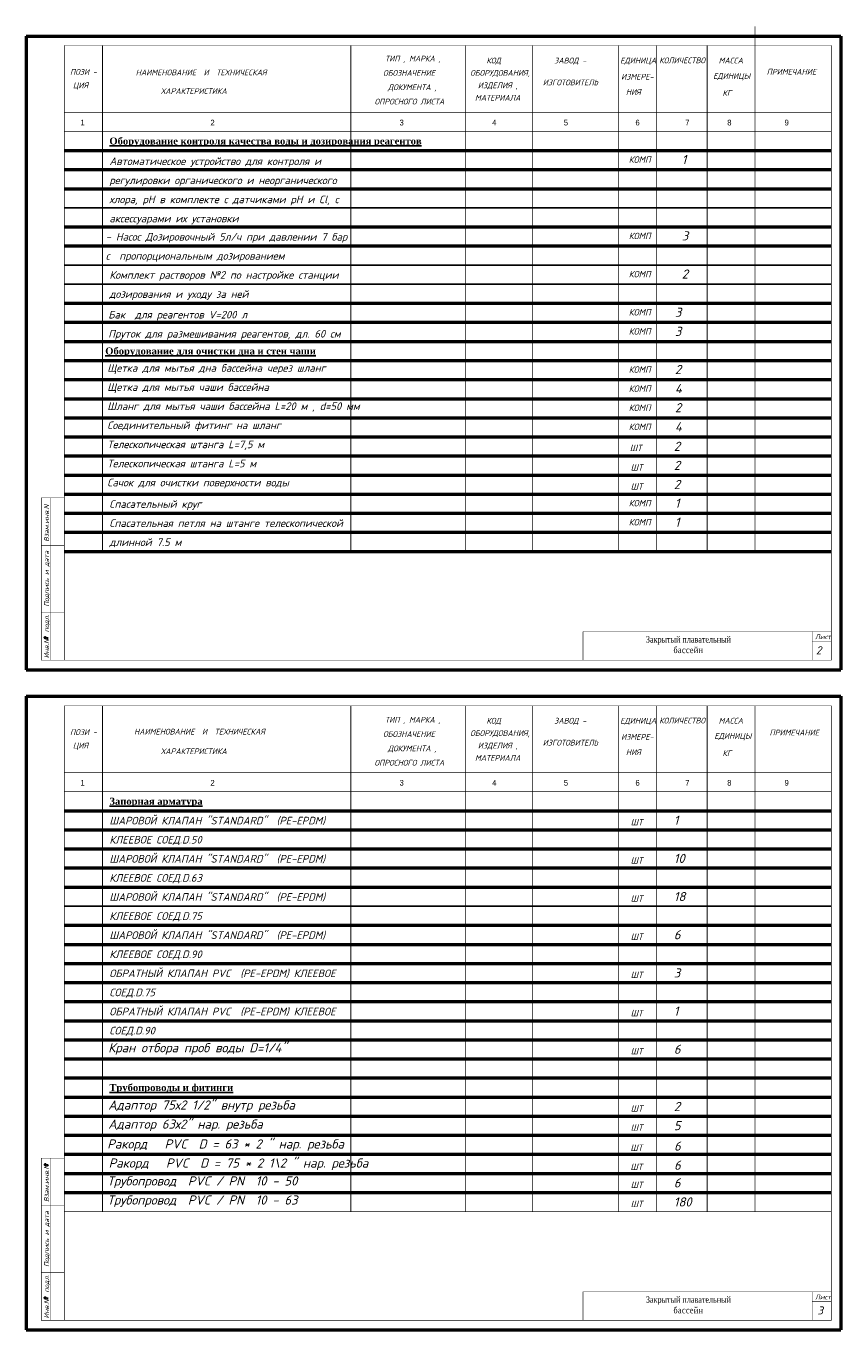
# Model space of a CAD drawing. Extents: x 4114239 to 5838486, y 780458 to 1383318.
# Tile 2 of 231: x 4308624 to 4351283, y 849785 to 918093. Entities that reach past the tile are written whole.
import ezdxf

# ---------------------------------------------------------------- set-up
doc = ezdxf.new("R2010")
doc.units = 0
doc.header["$MEASUREMENT"] = 0
doc.linetypes.add('CONTI', pattern=[0])
doc.layers.add('1', color=7, linetype='Continuous', lineweight=50)
doc.layers.add('RAMKA', color=250, linetype='CONTI')
doc.styles.add('rrr', font='isocpeui.ttf')
doc.styles.add('TIMES', font='times.ttf', dxfattribs={"height": 3})
doc.styles.add('ГОСТ 350', font='isocpeui.ttf', dxfattribs={"height": 350})

msp = doc.modelspace()

# ---------------------------------------------------------------- linework, layer by layer
at = {"ltscale": 100}
for p, q in [((4308624.0252, 917572.9338), (4308624.0252, 884372.9338)), ((4308624.0252, 882985.2071), (4308624.0252, 849785.2071))]:
    msp.add_line(p, q, dxfattribs=at)
at = {"ltscale": 500}
for p, q in [((4310624.0252, 908572.9338), (4350782.6269, 908572.9338)), ((4310624.0252, 905572.9338), (4350782.6269, 905572.9338)), ((4310624.0252, 904572.9338), (4350782.6269, 904572.9338)), ((4310624.0252, 871985.2071), (4350782.6269, 871985.2071))]:
    msp.add_line(p, q, dxfattribs=at)
at = {"ltscale": 500, "const_width": 40}
for points in [[(4341624.0252, 882485.2071), (4341624.0252, 877985.2071)], [(4341624.0252, 877985.2071), (4341624.0252, 855985.2071)]]:
    msp.add_lwpolyline(points, dxfattribs=at)
at = {"layer": '1'}
for p, q in [((4308624.0252, 917572.9338), (4308624.0252, 884372.9338)), ((4308624.0252, 917572.9338), (4351282.6269, 917572.9338)), ((4351282.6269, 917572.9338), (4351282.6269, 889372.9338)), ((4310624.0252, 911572.9338), (4350782.6269, 911572.9338)), ((4310624.0252, 910572.9338), (4350782.6269, 910572.9338)), ((4310624.0252, 909572.9338), (4350782.6269, 909572.9338)), ((4308624.0252, 907531.4338), (4308624.0252, 884372.9338)), ((4310624.0252, 907572.9338), (4350782.6269, 907572.9338)), ((4351282.6269, 907531.4338), (4351282.6269, 884372.9338)), ((4310624.0252, 906572.9338), (4350782.6269, 906572.9338)), ((4310624.0252, 903572.9338), (4350782.6269, 903572.9338)), ((4310624.0252, 902572.9338), (4350782.6269, 902572.9338)), ((4310624.0252, 901572.9338), (4350782.6269, 901572.9338)), ((4310624.0252, 900572.9338), (4350782.6269, 900572.9338)), ((4310624.0252, 899572.9338), (4350782.6269, 899572.9338)), ((4310624.0252, 898572.9338), (4350782.6269, 898572.9338)), ((4310624.0252, 897572.9338), (4350782.6269, 897572.9338)), ((4310624.0252, 896572.9338), (4350782.6269, 896572.9338)), ((4310624.0252, 895572.9338), (4350782.6269, 895572.9338)), ((4310624.0252, 894572.9338), (4350782.6269, 894572.9338)), ((4310624.0252, 893572.9338), (4350782.6269, 893572.9338)), ((4310624.0252, 892572.9338), (4350782.6269, 892572.9338)), ((4310624.0252, 891572.9338), (4350782.6269, 891572.9338)), ((4310624.0252, 890572.9338), (4350782.6269, 890572.9338)), ((4308624.0252, 884372.9338), (4351282.6269, 884372.9338)), ((4308624.0252, 884372.9338), (4351282.6269, 884372.9338)), ((4308624.0252, 882985.2071), (4351282.6269, 882985.2071)), ((4308624.0252, 882985.2071), (4351282.6269, 882985.2071)), ((4308624.0252, 882985.2071), (4308624.0252, 849785.2071)), ((4351282.6269, 882985.2071), (4351282.6269, 849785.2071)), ((4310624.0252, 876985.2071), (4350782.6269, 876985.2071)), ((4310624.0252, 875985.2071), (4350782.6269, 875985.2071)), ((4310624.0252, 874985.2071), (4350782.6269, 874985.2071)), ((4310624.0252, 873985.2071), (4350782.6269, 873985.2071)), ((4310624.0252, 872985.2071), (4350782.6269, 872985.2071)), ((4310624.0252, 870985.2071), (4350782.6269, 870985.2071)), ((4310624.0252, 869985.2071), (4350782.6269, 869985.2071)), ((4310624.0252, 868985.2071), (4350782.6269, 868985.2071)), ((4310624.0252, 867985.2071), (4350782.6269, 867985.2071)), ((4310624.0252, 866985.2071), (4350782.6269, 866985.2071)), ((4310624.0252, 865985.2071), (4350782.6269, 865985.2071)), ((4310624.0252, 864985.2071), (4350782.6269, 864985.2071)), ((4310624.0252, 863985.2071), (4350782.6269, 863985.2071)), ((4310624.0252, 862985.2071), (4350782.6269, 862985.2071)), ((4310624.0252, 861985.2071), (4350782.6269, 861985.2071)), ((4310624.0252, 860985.2071), (4350782.6269, 860985.2071)), ((4310624.0252, 859985.2071), (4350782.6269, 859985.2071)), ((4310624.0252, 858985.2071), (4350782.6269, 858985.2071)), ((4310624.0252, 857985.2071), (4350782.6269, 857985.2071)), ((4310624.0252, 856985.2071), (4350782.6269, 856985.2071)), ((4308624.0252, 849785.2071), (4351282.6269, 849785.2071)), ((4308624.0252, 849785.2071), (4351282.6269, 849785.2071))]:
    msp.add_line(p, q, dxfattribs=at)
for points, const_width in [([(4346782.6269, 918072.9338), (4346782.6269, 890572.9338)], 40), ([(4312624.0252, 917072.9338), (4312624.0252, 890572.9338)], 40), ([(4325624.0252, 917072.9338), (4325624.0252, 912572.9338)], 40), ([(4331624.0252, 917072.9338), (4331624.0252, 912572.9338)], 40), ([(4335124.0252, 917072.9338), (4335124.0252, 912572.9338)], 40), ([(4339624.0252, 917072.9338), (4339624.0252, 912572.9338)], 40), ([(4341624.0252, 917072.9338), (4341624.0252, 912572.9338)], 40), ([(4344282.6269, 917072.9338), (4344282.6269, 912572.9338)], 40), ([(4310624.0252, 913572.9338), (4350782.6269, 913572.9338)], 40), ([(4331624.0252, 913572.9338), (4331624.0252, 890572.9338)], 40), ([(4335124.0252, 913572.9338), (4335124.0252, 890572.9338)], 40), ([(4339624.0252, 913572.9338), (4339624.0252, 890572.9338)], 40), ([(4341624.0252, 913572.9338), (4341624.0252, 890572.9338)], 40), ([(4344282.6269, 913572.9338), (4344282.6269, 890572.9338)], 40), ([(4310624.0252, 912572.9338), (4350782.6269, 912572.9338)], 40), ([(4325624.0252, 912572.9338), (4325624.0252, 890572.9338)], 40), ([(4310624.0252, 884872.9338), (4309424.0252, 884872.9338), (4309424.0252, 893372.9338), (4310624.0252, 893372.9338)], 25), ([(4309924.0252, 893372.9338), (4309924.0252, 884872.9338)], 25), ([(4310624.0252, 890872.9338), (4309424.0252, 890872.9338)], 25), ([(4310624.0252, 887372.9338), (4309424.0252, 887372.9338)], 25), ([(4337782.6269, 886372.9338), (4337782.6269, 884872.9338)], 25), ([(4350782.6269, 886372.9338), (4337782.6269, 886372.9338)], 25), ([(4349782.6269, 886372.9338), (4349782.6269, 884872.9338)], 25), ([(4350782.6269, 885872.9338), (4349782.6269, 885872.9338)], 25), ([(4312624.0252, 882485.2071), (4312624.0252, 855985.2071)], 40), ([(4325624.0252, 882485.2071), (4325624.0252, 877985.2071)], 40), ([(4331624.0252, 882485.2071), (4331624.0252, 877985.2071)], 40), ([(4335124.0252, 882485.2071), (4335124.0252, 877985.2071)], 40), ([(4339624.0252, 882485.2071), (4339624.0252, 877985.2071)], 40), ([(4344282.6269, 882485.2071), (4344282.6269, 877985.2071)], 40), ([(4346782.6269, 882485.2071), (4346782.6269, 855985.2071)], 40), ([(4310624.0252, 878985.2071), (4350782.6269, 878985.2071)], 40), ([(4310624.0252, 877985.2071), (4350782.6269, 877985.2071)], 40), ([(4325624.0252, 877985.2071), (4325624.0252, 855985.2071)], 40), ([(4331624.0252, 877985.2071), (4331624.0252, 855985.2071)], 40), ([(4335124.0252, 877985.2071), (4335124.0252, 855985.2071)], 40), ([(4339624.0252, 877985.2071), (4339624.0252, 855985.2071)], 40), ([(4344282.6269, 877985.2071), (4344282.6269, 855985.2071)], 40), ([(4310624.0252, 850285.2071), (4309424.0252, 850285.2071), (4309424.0252, 858785.2071), (4310624.0252, 858785.2071)], 25), ([(4309924.0252, 858785.2071), (4309924.0252, 850285.2071)], 25), ([(4310624.0252, 856285.2071), (4309424.0252, 856285.2071)], 25), ([(4310624.0252, 855985.2071), (4350782.6269, 855985.2071)], 40), ([(4310624.0252, 852785.2071), (4309424.0252, 852785.2071)], 25), ([(4337782.6269, 851785.2071), (4337782.6269, 850285.2071)], 25), ([(4350782.6269, 851785.2071), (4337782.6269, 851785.2071)], 25), ([(4349782.6269, 851785.2071), (4349782.6269, 850285.2071)], 25), ([(4350782.6269, 851285.2071), (4349782.6269, 851285.2071)], 25)]:
    msp.add_lwpolyline(points, dxfattribs=dict(at, const_width=const_width))
at = {"layer": '1', "const_width": 25}
for points in [[(4310624.0252, 884872.9338), (4350782.6269, 884872.9338), (4350782.6269, 917072.9338), (4310624.0252, 917072.9338)], [(4310624.0252, 850285.2071), (4350782.6269, 850285.2071), (4350782.6269, 882485.2071), (4310624.0252, 882485.2071)]]:
    msp.add_lwpolyline(points, close=True, dxfattribs=at)
at = {"layer": 'RAMKA', "ltscale": 400}
for p, q in [((4309736.2039, 885978.5358), (4309736.2039, 886073.0715)), ((4309738.8482, 858367.5672), (4309738.8482, 858462.103)), ((4309736.2039, 851390.809), (4309736.2039, 851485.3448))]:
    msp.add_line(p, q, dxfattribs=at)
for points in [[(4309577.5135, 886068.0899, 0.1153456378), (4309576.3903, 886051.9339, 0.1039496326), (4309582.8295, 886035.2043, 0.0910645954), (4309595.4283, 886021.8477, 0.0836635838), (4309613.2595, 886012.879, 0.0836635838), (4309633.0451, 886010.2491, 0.0910645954), (4309650.9779, 886014.1918, 0.1039496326), (4309665.72, 886024.3905, 0.1153456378), (4309673.8898, 886038.3737, 0.1153456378), (4309675.013, 886054.5296, 0.1039496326), (4309668.5738, 886071.2592, 0.0910645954), (4309655.975, 886084.6159, 0.0836635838), (4309638.1438, 886093.5845, 0.0836635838), (4309618.3582, 886096.2145, 0.0910645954), (4309600.4254, 886092.2717, 0.1039496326), (4309585.6833, 886082.0731, 0.1153456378)], [(4309580.1578, 858457.1213, 0.1153456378), (4309579.0346, 858440.9654, 0.1039496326), (4309585.4738, 858424.2358, 0.0910645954), (4309598.0726, 858410.8791, 0.0836635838), (4309615.9038, 858401.9104, 0.0836635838), (4309635.6894, 858399.2805, 0.0910645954), (4309653.6222, 858403.2232, 0.1039496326), (4309668.3643, 858413.4219, 0.1153456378), (4309676.5341, 858427.4051, 0.1153456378), (4309677.6573, 858443.561, 0.1039496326), (4309671.2181, 858460.2906, 0.0910645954), (4309658.6193, 858473.6473, 0.0836635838), (4309640.7881, 858482.616, 0.0836635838), (4309621.0025, 858485.2459, 0.0910645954), (4309603.0697, 858481.3032, 0.1039496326), (4309588.3276, 858471.1045, 0.1153456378)], [(4309577.5135, 851480.3631, 0.1153456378), (4309576.3903, 851464.2072, 0.1039496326), (4309582.8295, 851447.4776, 0.0910645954), (4309595.4283, 851434.1209, 0.0836635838), (4309613.2595, 851425.1523, 0.0836635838), (4309633.0451, 851422.5223, 0.0910645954), (4309650.9779, 851426.4651, 0.1039496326), (4309665.72, 851436.6637, 0.1153456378), (4309673.8898, 851450.6469, 0.1153456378), (4309675.013, 851466.8029, 0.1039496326), (4309668.5738, 851483.5325, 0.0910645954), (4309655.975, 851496.8891, 0.0836635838), (4309638.1438, 851505.8578, 0.0836635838), (4309618.3582, 851508.4877, 0.0910645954), (4309600.4254, 851504.545, 0.1039496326), (4309585.6833, 851494.3464, 0.1153456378)]]:
    msp.add_lwpolyline(points, format="xyb", close=True, dxfattribs=at)

# ---------------------------------------------------------------- texts
at = {"ltscale": 500, "style": 'rrr'}
for s, height, p in [('ТИП , МАРКА ,', 302.4, (4327416.9647, 916236.7442)), ('КОД ', 302.4, (4332724.0252, 916137.2195)), ('ЗАВОД -', 302.4, (4336274.0252, 916137.2195)), ('ЕДИНИЦА', 302.4, (4339724.0252, 916137.2195)), ('КОЛИЧЕСТВО', 302.4, (4341769.4838, 916144.7327)), ('МАССА', 302.4, (4344882.6269, 916137.2195)), ('ПОЗИ -', 302.4, (4310924.0252, 915537.2195)), ('НАИМЕНОВАНИЕ  И  ТЕХНИЧЕСКАЯ', 302.4, (4314362.9929, 915512.4571)), ('ОБОЗНАЧЕНИЕ', 302.4, (4327316.9647, 915486.7442)), ('ОБОРУДОВАНИЯ,', 302.4, (4331874.0252, 915487.2195)), ('ИЗМЕРЕ-', 302.4, (4339774.0252, 915287.2195)), ('ЕДИНИЦЫ', 302.4, (4344590.9494, 915325.0501)), ('ПРИМЕЧАНИЕ', 302.4, (4347397.9891, 915549.3889)), ('ЦИЯ', 302.4, (4311074.0252, 914837.2195)), ('ХАРАКТЕРИСТИКА', 302.4, (4315674.0252, 914537.2195)), ('ДОКУМЕНТА ,', 302.4, (4327566.9647, 914736.7442)), ('ИЗДЕЛИЯ ,', 302.4, (4332274.0252, 914837.2195)), ('ИЗГОТОВИТЕЛЬ', 302.4, (4335674.0252, 914987.2195)), ('НИЯ', 302.4, (4340024.0252, 914487.2195)), ('КГ', 302.4, (4345082.6269, 914437.2195)), ('ОПРОСНОГО ЛИСТА', 302.4, (4326866.9647, 913986.7442)), ('МАТЕРИАЛА', 302.4, (4332124.0252, 914187.2195)), ('КОМП', 336, (4340174.0252, 910929.1629)), ('1', 480, (4342952.0088, 910861.6107)), ('КОМП', 336, (4340174.0252, 906929.1629)), ('3', 480, (4342952.0088, 906861.6107)), ('КОМП', 336, (4340174.0252, 904929.1629)), ('2', 480, (4342952.0088, 904861.6107)), ('Бак  для реагентов V=200 л ', 400, (4312924.0252, 902772.9338)), ('КОМП', 336, (4340174.0252, 902929.1629)), ('3', 480, (4342593.5088, 902861.6107)), ('3', 480, (4342593.5088, 901861.6107)), ('Пруток для размешивания реагентов, дл. 60 см', 400, (4312924.0252, 901772.9338)), ('КОМП', 336, (4340174.0252, 901929.1629)), ('Щетка для мытья дна бассейна через шланг', 400, (4312874.0252, 899979.1629)), ('2', 480, (4342593.5088, 899861.6107)), ('КОМП', 336, (4340174.0252, 899929.1629)), ('Щетка для мытья чаши бассейна', 400, (4312874.0252, 898979.1629)), ('КОМП', 336, (4340174.0252, 898929.1629)), ('4', 480, (4342593.5088, 898861.6107)), ('Шланг для мытья чаши бассейна L=20 м , d=50 мм ', 400, (4312874.0252, 897979.1629)), ('КОМП', 336, (4340174.0252, 897929.1629)), ('2', 480, (4342593.5088, 897861.6107)), ('Соединительный фитинг на шланг  ', 400, (4312874.0252, 896979.1629)), ('КОМП', 336, (4340174.0252, 896929.1629)), ('4', 480, (4342593.5088, 896861.6107)), ('Телескопическая штанга L=7,5 м', 400, (4312874.0252, 895979.1629)), ('2', 480, (4342536.6788, 895837.2195)), ('ШТ', 336, (4340228.5521, 895822.9338)), ('Телескопическая штанга L=5 м', 400, (4312874.0252, 894979.1629)), ('ШТ', 336, (4340274.7994, 894804.6587)), ('2', 480, (4342536.6788, 894837.2195)), ('Сачок для очистки поверхности воды', 400, (4312874.0252, 893979.1629)), ('2', 480, (4342536.6788, 893837.2195)), ('ШТ', 336, (4340274.7994, 893804.6587)), ('КОМП', 336, (4340174.0252, 892929.1629)), ('1', 480, (4342593.5088, 892861.6107)), ('КОМП', 336, (4340174.0252, 891929.1629)), ('1', 480, (4342593.5088, 891861.6107)), ('2', 420, (4349975.9296, 885182.9338)), ('ТИП , МАРКА ,', 302.4, (4327413.1391, 881599.4928)), ('КОД ', 302.4, (4332724.0252, 881549.4928)), ('ЗАВОД -', 302.4, (4336274.0252, 881549.4928)), ('КОЛИЧЕСТВО', 302.4, (4341769.4838, 881557.006)), ('МАССА', 302.4, (4344882.6269, 881549.4928)), ('ПОЗИ -', 302.4, (4310924.0252, 880949.4928)), ('НАИМЕНОВАНИЕ  И  ТЕХНИЧЕСКАЯ', 302.4, (4314276.0748, 880976.9043)), ('ОБОРУДОВАНИЯ,', 302.4, (4331874.0252, 880899.4928)), ('ЕДИНИЦА', 302.4, (4339724.0252, 881549.4928)), ('ПРИМЕЧАНИЕ', 302.4, (4347547.2666, 880932.3488)), ('ЦИЯ', 302.4, (4311074.0252, 880249.4928)), ('ОБОЗНАЧЕНИЕ', 302.4, (4327313.1391, 880849.4928)), ('ИЗДЕЛИЯ ,', 302.4, (4332274.0252, 880249.4928)), ('ИЗГОТОВИТЕЛЬ', 302.4, (4335674.0252, 880399.4928)), ('ИЗМЕРЕ-', 302.4, (4339774.0252, 880699.4928)), ('ЕДИНИЦЫ', 302.4, (4344655.6354, 880749.4928)), ('ХАРАКТЕРИСТИКА', 302.4, (4315674.0252, 879949.4928)), ('ДОКУМЕНТА ,', 302.4, (4327563.1391, 880099.4928)), ('МАТЕРИАЛА', 302.4, (4332124.0252, 879599.4928)), ('НИЯ', 302.4, (4340024.0252, 879899.4928)), ('КГ', 302.4, (4345082.6269, 879849.4928)), ('ОПРОСНОГО ЛИСТА', 302.4, (4326863.1391, 879349.4928)), ('ШТ', 336, (4340274.7994, 876216.932)), ('1', 480, (4342536.6788, 876249.4928)), ('ШТ', 336, (4340274.7994, 874216.932)), ('10', 480, (4342536.6788, 874249.4928)), ('ШТ', 336, (4340274.7994, 872216.932)), ('18', 480, (4342536.6788, 872249.4928)), ('ШТ', 336, (4340274.7994, 870216.932)), ('6', 480, (4342536.6788, 870249.4928)), ('ШТ', 336, (4340274.7994, 868216.932)), ('3', 480, (4342536.6788, 868249.4928)), ('ШТ', 336, (4340274.7994, 866216.932)), ('1', 480, (4342536.6788, 866249.4928)), ('Кран отбора проб воды D=1/4"', 480, (4312924.0252, 864327.9125)), ('ШТ', 336, (4340274.7994, 864216.932)), ('6', 480, (4342536.6788, 864249.4928)), ('Адаптор 75х2 1/2" внутр резьба', 480, (4312924.0252, 861327.9125)), ('ШТ', 336, (4340274.7994, 861216.932)), ('2', 480, (4342536.6788, 861249.4928)), ('Адаптор 63х2" нар. резьба', 480, (4312924.0252, 860327.9125)), ('5', 480, (4342536.6788, 860249.4928)), ('ШТ', 336, (4340274.7994, 860216.932)), ('Ракорд   PVC  D = 63 * 2 " нар. резьба', 480, (4312872.7781, 859288.3879)), ('ШТ', 336, (4340262.1087, 859161.4061)), ('6', 480, (4342549.5123, 859175.6918)), ('Ракорд   PVC  D = 75 * 2 1\\2 " нар. резьба', 480, (4312945.2211, 858288.3879)), ('6', 480, (4342549.5123, 858175.6918)), ('ШТ', 336, (4340262.1087, 858161.4061)), ('Трубопровод  PVC / PN  10 - 50 ', 480, (4312874.0252, 857350.5172)), ('ШТ', 336, (4340274.7994, 857216.932)), ('6', 480, (4342536.6788, 857249.4928)), ('Трубопровод  PVC / PN  10 - 63 ', 480, (4312874.0252, 856350.5172)), ('180', 480, (4342536.6788, 856249.4928)), ('ШТ', 336, (4340274.7994, 856216.932)), ('3', 420, (4350054.6208, 850595.2071))]:
    msp.add_text(s, height=height, dxfattribs=at).set_placement(p)
at = {"ltscale": 500, "char_height": 400, "attachment_point": 1, "line_spacing_factor": 1.5, "style": 'rrr'}
for s, insert, width in [('{\\fBookman Old Style|b1|i0|c204|p18;\\H0.9167x;\\LОборудование контроля качества воды и дозирования реагентов }', (4312984.9475, 912253.9043), 29890.73617), ('Автоматическое устройство для контроля и регулировки органического и неорганического хлора, рН в комплекте с датчиками рН и Сl, с аксессуарами их установки', (4312984.9475, 911213.4043), 13127.460306), ('- Насос Дозировочный 5л/ч при давлении 7 бар  с  пропорциональным дозированием', (4312795.4475, 907253.9043), 13127.460306), ('Комплект растворов №2 по настройке станции дозирования и уходу за ней', (4312984.9475, 905253.9043), 13127.460306), ('{\\fBookman Old Style|b1|i0|c204|p18;\\H0.9167x;\\LОборудование для очистки дна и стен чаши}', (4312767.4475, 901253.9043), 13529.115054), ('Спасательный круг', (4312984.9475, 893253.9043), 13127.460306), ('Спасательная петля на штанге телескопической длинной 7.5 м', (4312984.9475, 892253.9043), 12838.588167), ('{\\fBookman Old Style|b1|i0|c204|p18;\\H0.9167x;\\LЗапорная арматура}', (4312984.9475, 877666.1775), 13127.460306), ('ШАРОВОЙ КЛАПАН "STANDARD"  (PE-EPDM) КЛЕЕВОЕ СОЕД.D.50 ', (4312984.9475, 876666.1775), 13127.460306), ('ШАРОВОЙ КЛАПАН "STANDARD"  (PE-EPDM) КЛЕЕВОЕ СОЕД.D.63', (4312984.9475, 874666.1775), 13127.460306), ('ШАРОВОЙ КЛАПАН "STANDARD"  (PE-EPDM) КЛЕЕВОЕ СОЕД.D.75', (4312984.9475, 872666.1775), 13127.460306), ('ШАРОВОЙ КЛАПАН "STANDARD"  (PE-EPDM) КЛЕЕВОЕ СОЕД.D.90', (4312984.9475, 870666.1775), 13127.460306), ('ОБРАТНЫЙ КЛАПАН PVC  (PE-EPDM) КЛЕЕВОЕ СОЕД.D.75', (4312984.9475, 868666.1775), 13127.460306), ('ОБРАТНЫЙ КЛАПАН PVC  (PE-EPDM) КЛЕЕВОЕ СОЕД.D.90', (4312984.9475, 866666.1775), 13127.460306), ('{\\fBookman Old Style|b1|i0|c204|p18;\\H0.9167x;\\LТрубопроводы и фитинги}', (4312984.9475, 862666.1775), 13127.460306)]:
    msp.add_mtext(s, dxfattribs=dict(at, insert=insert, width=width))
at = {"char_height": 331.632, "width": 12000, "attachment_point": 5, "style": 'TIMES'}
for insert in [(4343299.6568, 885682.3374), (4343299.6568, 851094.6106)]:
    msp.add_mtext('{\\W0.8;Закрытый плавательный \\P\\T1.1;бассейн}', dxfattribs=dict(at, insert=insert))
at = {"layer": '1'}
for s, p in [('1', (4311474.0252, 912887.2195)), ('2', (4318274.0252, 912887.2195)), ('3', (4328174.0252, 912887.2195)), ('4', (4333024.0252, 912887.2195)), ('5', (4336774.0252, 912887.2195)), ('6', (4340524.0252, 912887.2195)), ('7', (4343132.6269, 912887.2195)), ('8', (4345332.6269, 912887.2195)), ('9', (4348332.6269, 912887.2195)), ('1', (4311474.0252, 878299.4928)), ('2', (4318274.0252, 878299.4928)), ('3', (4328174.0252, 878299.4928)), ('4', (4333024.0252, 878299.4928)), ('5', (4336774.0252, 878299.4928)), ('6', (4340524.0252, 878299.4928)), ('7', (4343132.6269, 878299.4928)), ('8', (4345332.6269, 878299.4928)), ('9', (4348332.6269, 878299.4928))]:
    msp.add_text(s, height=300, dxfattribs=at).set_placement(p)
at = {"layer": '1', "style": 'ГОСТ 350'}
for p in [(4349928.572, 885972.9338), (4349928.572, 851385.2071)]:
    msp.add_text('Лист', height=250, dxfattribs=at).set_placement(p)
at = {"layer": 'RAMKA', "ltscale": 400, "style": 'ГОСТ 350'}
for s, p in [('Взам.инв.N', (4309824.0252, 891072.9338)), ('Подпись и дата', (4309824.0252, 887672.9338)), ('Инв.N  подл.', (4309824.0252, 884972.9338)), ('Взам.инв.N', (4309824.0252, 856485.2071)), ('Подпись и дата', (4309824.0252, 853085.2071)), ('Инв.N  подл.', (4309824.0252, 850385.2071))]:
    msp.add_text(s, height=256.0975, rotation=90, dxfattribs=at).set_placement(p)

doc.saveas('drawing.dxf')
